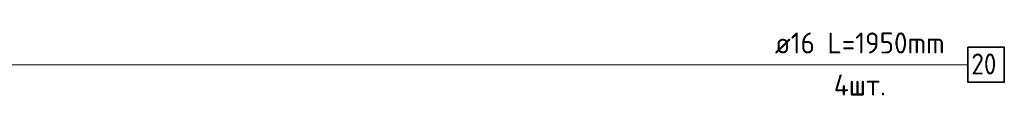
# Model space of a CAD drawing. Header units: millimetres. Extents: x -17997 to 37135, y 45383 to 72408.
# Tile 31 of 67: x 16673 to 19016, y 56485 to 56637. Entities that reach past the tile are written whole.
import ezdxf

# ---------------------------------------------------------------- set-up
doc = ezdxf.new("R2010")
doc.units = ezdxf.units.MM
doc.layers.add('Арм.стержн.горизонт. 2', color=202, linetype='Continuous', lineweight=35)
doc.styles.add('ISOCPEUR', font='ISOCPEUR')

msp = doc.modelspace()

# ---------------------------------------------------------------- linework, layer by layer
at = {"layer": 'Арм.стержн.горизонт. 2', "color": 7, "linetype": 'Continuous', "lineweight": 13, "transparency": 33554687}
msp.add_line((16614.2, 56559.7), (18929.2, 56559.7), dxfattribs=at)
at = {"layer": 'Арм.стержн.горизонт. 2', "color": 7, "linetype": 'Continuous', "lineweight": 35, "transparency": 33554687}
msp.add_lwpolyline([(18929.2, 56518), (19015.8, 56518), (19015.8, 56601.4), (18929.2, 56601.4), (18929.2, 56518)], dxfattribs=at)

# ---------------------------------------------------------------- texts
at = {"layer": 'Арм.стержн.горизонт. 2', "color": 7, "linetype": 'Continuous', "lineweight": 25, "transparency": 33554687, "char_height": 50, "attachment_point": 7, "style": 'ISOCPEUR'}
for s, insert, width in [('\\W0.94;ø16 L=1950mm ', (18470.2, 56586.4), 478.268), ('\\W0.87;20', (18937.5, 56536.4), 91.802), ('\\W0.95;4шт. ', (18610.2, 56486.4), 198.596)]:
    msp.add_mtext(s, dxfattribs=dict(at, insert=insert, width=width))

doc.saveas('drawing.dxf')
